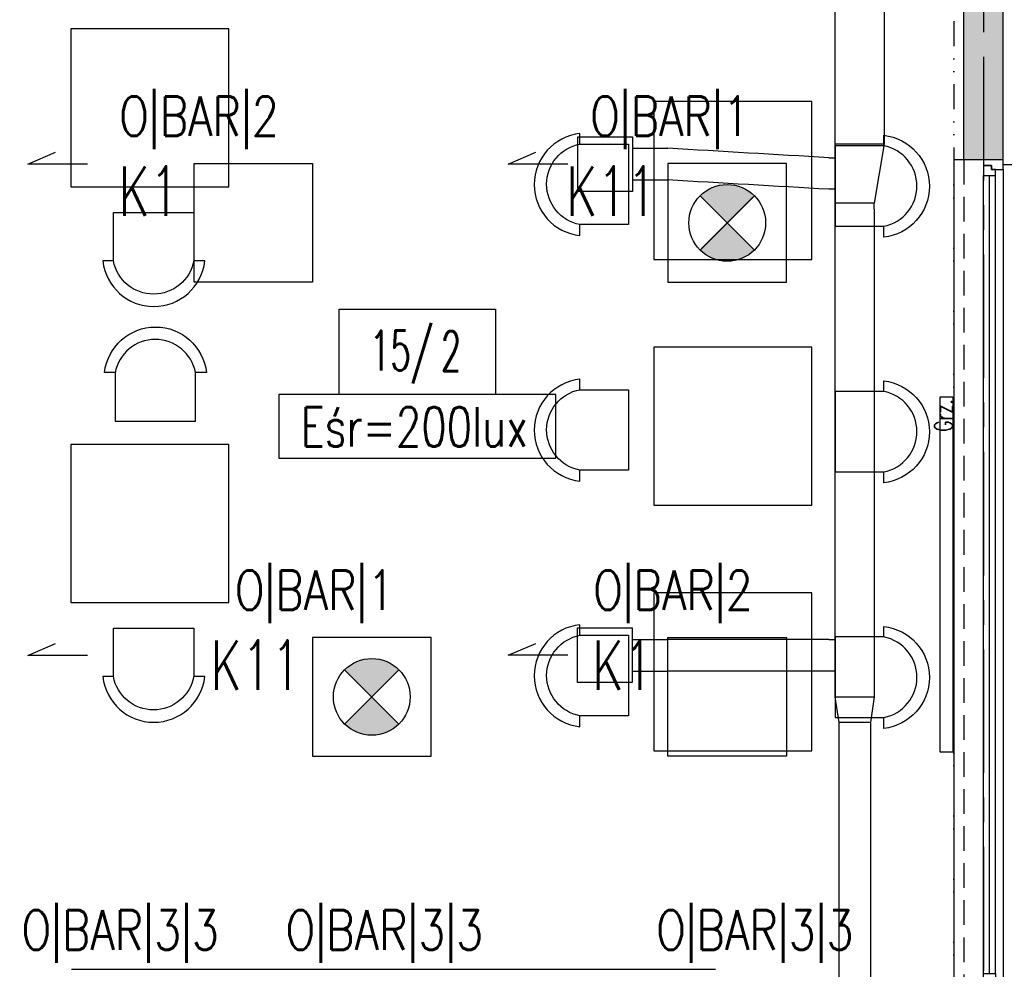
# Model space of a CAD drawing. Extents: x 41755 to 123924, y -112333 to 86187.
# Tile 230 of 256: x 101903 to 102401, y -6741 to -6260. Entities that reach past the tile are written whole.
import ezdxf
from ezdxf.enums import TextEntityAlignment as Align

# ---------------------------------------------------------------- set-up
doc = ezdxf.new("R2010")
doc.units = 0
doc.header["$LTSCALE"] = 50
for name, pattern in [('CENTER', [2, 1.25, -0.25, 0.25, -0.25]), ('DASHED', [0.75, 0.5, -0.25]), ('DASHED2', [0.375, 0.25, -0.125]), ('DIVIDE', [31.75, 12.7, -6.35, 0, -6.35, 0, -6.35])]:
    doc.linetypes.add(name, pattern=pattern)
doc.layers.get('0').update_dxf_attribs({"color": 101, "linetype": 'CONTINUOUS'})
for name, color, linetype in [('E-90', 6, 'CONTINUOUS'), ('E35', 6, 'CONTINUOUS'), ('Ins-co', 2, 'CONTINUOUS'), ('Ins-went', 141, 'CONTINUOUS'), ('Okn---okna', 5, 'CONTINUOUS'), ('Opis-pom', 6, 'CONTINUOUS'), ('Opis_pom_ramka', 6, 'CONTINUOUS'), ('Os-osie glowne', 1, 'CENTER'), ('Sc-beton', 7, 'CONTINUOUS'), ('Sc-beton-hatch', 86, 'CONTINUOUS'), ('Sc-izolacja term-styropian', 151, 'STYROPIAN-KA'), ('Suf-widok', 8, 'CONTINUOUS'), ('Wyp-meble', 155, 'CONTINUOUS')]:
    doc.layers.add(name, color=color, linetype=linetype)
doc.styles.add('KA wymiar', font='romans.shx', dxfattribs={"width": 0.6})
doc.styles.add('ROMANS', font='romans', dxfattribs={"width": 0.85})
doc.linetypes.add('STYROPIAN-KA', pattern='A,0.0001,-0.1,[135,ltypeshp.shx,S=0.1,R=0,X=-0.1,Y=0],0,[135,ltypeshp.shx,S=0.1,R=180,X=0.1,Y=0],-0.1', length=0.2001)

# ---------------------------------------------------------------- blocks, each defined once
blk = doc.blocks.new('_kjfkjkjkjksgdsdf')
for p, q in [((-20, 0), (-25, 0)), ((-25, 0), (-25, -420)), ((30, 0), (33, 0)), ((33, 0), (33, -420)), ((-10, -412), (-10, -8)), ((-7, -412), (-7, -8)), ((-4, -412), (-4, -8)), ((0, -5), (0, -415)), ((-25, -420), (-20, -420)), ((33, -420), (30, -420))]:
    blk.add_line(p, q)
at = {"linetype": 'DASHED2'}
for p, q in [((-20, 0), (-20, -420)), ((30, 0), (30, -420))]:
    blk.add_line(p, q, dxfattribs=at)
for points in [[(0, -5), (0, 0), (-10, 0), (-10, -3), (-6, -3), (-6, -5)], [(-4, -8), (-4, -5), (-6, -5), (-6, -3), (-10, -3), (-10, -5), (-10, -8)], [(-4, -412), (-4, -415), (-6, -415), (-6, -417), (-10, -417), (-10, -415), (-10, -412)], [(0, -415), (0, -420), (-10, -420), (-10, -417), (-6, -417), (-6, -415)]]:
    blk.add_lwpolyline(points, close=True)
blk = doc.blocks.new('_opis_pom_metka')
at = {"layer": 'Opis_pom_ramka'}
blk.add_lwpolyline([(-33.13, 0), (32.87, 0), (32.87, -36), (-33.13, -36)], close=True, dxfattribs=at)
at = {"style": 'KA wymiar', "width": 0.6}
blk.add_attdef('KO/', text='', height=16.8, dxfattribs=at).set_placement((3.45, -25.87), align=Align.RIGHT)
blk.add_attdef('NR', (3.8, -26.16), '', height=16.8, dxfattribs=at)
blk = doc.blocks.new('_dkjhsjhkfgh')
at = {"layer": 'Ins-went', "ltscale": 2}
for p, q in [((2524.67, 4435), (2524.67, 4116)), ((2549.67, 4435), (2549.67, 4116)), ((2524.67, 4116), (2524.67, 4080)), ((2549.67, 4116), (2549.67, 4113)), ((2422.15, 4110.76), (2440.1, 4110.76)), ((2524.67, 4113), (2549.67, 4113)), ((2549.67, 4113), (2544.67, 4083)), ((2521.67, 4106), (2524.67, 4106)), ((2422.15, 4094.76), (2440.1, 4094.76)), ((2524.67, 4090), (2521.67, 4090)), ((2544.67, 4083), (2524.67, 4083)), ((2524.67, 4080), (2524.67, 3872)), ((2544.67, 4080), (2544.67, 4083)), ((2544.67, 4080), (2544.67, 3872)), ((2524.67, 3872.05), (2524.67, 3836.05)), ((2544.67, 3872.05), (2544.67, 3836.05)), ((2422.09, 3862.05), (2440.04, 3862.05)), ((2521.67, 3862.05), (2524.67, 3862.05)), ((2422.09, 3846.05), (2440.04, 3846.05)), ((2524.67, 3846.05), (2521.67, 3846.05)), ((2524.67, 3836.05), (2524.67, 3833.05)), ((2544.67, 3836.05), (2544.67, 3833.05)), ((2524.67, 3833.05), (2544.67, 3833.05)), ((2524.67, 3833.05), (2526.67, 3820.05)), ((2544.67, 3833.05), (2542.67, 3820.05)), ((2526.67, 3820.05), (2526.67, 3816.05)), ((2542.67, 3820.05), (2526.67, 3820.05)), ((2542.67, 3820.05), (2542.67, 3816.05)), ((2526.67, 3816.05), (2526.67, 3551.75)), ((2542.67, 3816.05), (2542.67, 3551.75))]:
    blk.add_line(p, q, dxfattribs=at)
for points in [[(2394.45, 4116.61), (2422.15, 4116.61), (2422.15, 4088.91), (2394.45, 4088.91)], [(2394.39, 3867.9), (2422.09, 3867.9), (2422.09, 3840.2), (2394.39, 3840.2)]]:
    blk.add_lwpolyline(points, close=True, dxfattribs=at)
for points in [[(2389.45, 4102.76), (2359.21, 4102.76), (2373.22, 4108.79)], [(2389.39, 3854.05), (2359.15, 3854.05), (2373.17, 3860.07)]]:
    blk.add_lwpolyline(points, dxfattribs=at)
for points in [[(2521.67, 4106), (2440.1, 4110.76)], [(2521.67, 4090), (2440.1, 4094.76)], [(2521.67, 3862.05), (2440.04, 3862.05)], [(2521.67, 3846.05), (2440.04, 3846.05)]]:
    blk.add_spline(points, degree=3, dxfattribs=at)
blk = doc.blocks.new('A$C5DF87A14')
at = {"layer": 'Wyp-meble'}
for points in [[(2147.78, 4181.22), (2147.78, 4101.22), (2227.78, 4101.22), (2227.78, 4181.22)], [(2523, 4144.41), (2443, 4144.41), (2443, 4064.41), (2523, 4064.41)], [(2523, 4020.05), (2443, 4020.05), (2443, 3940.05), (2523, 3940.05)], [(2147.78, 3970.72), (2147.78, 3890.72), (2227.78, 3890.72), (2227.78, 3970.72)], [(2523, 3895.69), (2443, 3895.69), (2443, 3815.69), (2523, 3815.69)]]:
    blk.add_lwpolyline(points, close=True, dxfattribs=at)
for points in [[(2405.52, 4122.98), (2405.52, 4128.23, 0.895014), (2405.52, 4076.6), (2405.52, 4082.16, -0.825539), (2405.56, 4122.91), (2430.12, 4122.91), (2430.12, 4082.16), (2405.52, 4082.16)], [(2559.46, 4122.11), (2559.46, 4127.36, -0.895014), (2559.46, 4075.74), (2559.46, 4081.29, 0.825539), (2559.42, 4122.04), (2534.86, 4122.04), (2534.86, 4081.29), (2559.46, 4081.29)], [(2169.2, 4063.74), (2163.95, 4063.74, 0.895014), (2215.58, 4063.74), (2210.03, 4063.74, -0.825539), (2169.27, 4063.77), (2169.27, 4088.33), (2210.03, 4088.33), (2210.03, 4063.74)], [(2170.07, 4007.18), (2164.82, 4007.18, -0.895014), (2216.44, 4007.18), (2210.89, 4007.18, 0.825539), (2170.14, 4007.14), (2170.14, 3982.58), (2210.89, 3982.58), (2210.89, 4007.18)], [(2405.52, 3998.62), (2405.52, 4003.87, 0.895014), (2405.52, 3952.24), (2405.52, 3957.8, -0.825539), (2405.56, 3998.55), (2430.12, 3998.55), (2430.12, 3957.8), (2405.52, 3957.8)], [(2559.46, 3997.75), (2559.46, 4003.01, -0.895014), (2559.46, 3951.38), (2559.46, 3956.93, 0.825539), (2559.42, 3997.68), (2534.86, 3997.68), (2534.86, 3956.93), (2559.46, 3956.93)], [(2169.2, 3853.24), (2163.95, 3853.24, 0.895014), (2215.58, 3853.24), (2210.03, 3853.24, -0.825539), (2169.27, 3853.28), (2169.27, 3877.84), (2210.03, 3877.84), (2210.03, 3853.24)], [(2405.52, 3874.26), (2405.52, 3879.51, 0.895014), (2405.52, 3827.89), (2405.52, 3833.44, -0.825539), (2405.56, 3874.19), (2430.12, 3874.19), (2430.12, 3833.44), (2405.52, 3833.44)], [(2559.46, 3873.4), (2559.46, 3878.65, -0.895014), (2559.46, 3827.02), (2559.46, 3832.57, 0.825539), (2559.42, 3873.33), (2534.86, 3873.33), (2534.86, 3832.57), (2559.46, 3832.57)]]:
    blk.add_lwpolyline(points, format="xyb", dxfattribs=at)

msp = doc.modelspace()

# ---------------------------------------------------------------- hatches: boundary and pattern name
at = {"layer": 'E35'}
h = msp.add_hatch(color=256, dxfattribs=at)
edge = h.paths.add_edge_path()
edge.add_line((102261.129, -6362.641), (102274.875, -6348.895))
edge.add_ellipse((102261.129, -6362.641), major_axis=(13.746, 13.746), ratio=1, start_angle=360, end_angle=450)
edge.add_line((102247.383, -6348.895), (102261.129, -6362.641))
edge = h.paths.add_edge_path()
edge.add_line((102274.875, -6376.388), (102261.129, -6362.641))
edge.add_line((102261.129, -6362.641), (102247.383, -6376.388))
edge.add_ellipse((102261.129, -6362.641), major_axis=(-13.746, 13.746), ratio=1, start_angle=90, end_angle=180)
h = msp.add_hatch(color=256, dxfattribs=at)
edge = h.paths.add_edge_path()
edge.add_line((102081.129, -6602.641), (102094.875, -6588.895))
edge.add_ellipse((102081.129, -6602.641), major_axis=(13.746, 13.746), ratio=1, start_angle=360, end_angle=450)
edge.add_line((102067.383, -6588.895), (102081.129, -6602.641))
edge = h.paths.add_edge_path()
edge.add_line((102094.875, -6616.388), (102081.129, -6602.641))
edge.add_line((102081.129, -6602.641), (102067.383, -6616.388))
edge.add_ellipse((102081.129, -6602.641), major_axis=(-13.746, 13.746), ratio=1, start_angle=90, end_angle=180)
at = {"layer": 'Sc-beton-hatch'}
h = msp.add_hatch(dxfattribs=at)
h.set_pattern_fill('ANSI33', color=256, style=0)
h.set_pattern_definition([(45, (48983.4185, 565.478), (-4.49012806, 4.49012806), []), (45, (48987.9087, 565.478), (-4.49012806, 4.49012806), [3.175, -1.5875])])
h.paths.add_polyline_path([(102400.966, -5400.641), (102380.966, -5400.641), (102380.966, -5500.641), (102330.966, -5500.641), (102330.966, -5520.641), (102380.966, -5520.641), (102380.966, -5973.641), (102400.966, -5973.641)])
h.paths.add_polyline_path([(101710.966, -5330.585), (101710.966, -5560.641), (101730.966, -5560.641), (101730.966, -5520.641), (101770.966, -5520.641), (101770.966, -5500.641), (101730.966, -5500.641), (101730.966, -5327.797, 0.0068353), (101990.084, -5287.78), (101987.07, -5268.006, -0.0084051), (101668.963, -5316.121), (101671.621, -5335.944, 0.0010351)])
h.paths.add_polyline_path([(101738.466, -5895.641), (101703.466, -5895.641), (101703.466, -5930.641), (101738.466, -5930.641)])
h.paths.add_polyline_path([(101695.966, -6277.641), (101730.966, -6277.641), (101730.966, -6242.641), (101695.966, -6242.641)])
h.paths.add_polyline_path([(102400.966, -6108.641), (102380.966, -6108.641), (102380.966, -6330.641), (102400.966, -6330.641)])
h.paths.add_polyline_path([(100985.966, -5895.641), (100950.966, -5895.641), (100950.966, -5930.641), (100985.966, -5930.641)], flags=17)
h.paths.add_polyline_path([(100765.966, -5910.641), (100765.966, -5413.927, 0.0063955), (101010.966, -5401.354), (101009.686, -5381.395, -0.0079596), (100705.366, -5396.058), (100706.01, -5416.048, 0.0010422), (100745.966, -5414.677), (100745.966, -6082.641), (100765.966, -6082.641), (100765.966, -5930.641), (100798.966, -5930.641), (100798.966, -5930.637), (100798.966, -5910.641)])
h.paths.add_polyline_path([(100310.966, -6262.641), (100410.966, -6262.641), (100410.966, -6460.641), (100430.966, -6460.641), (100430.966, -6262.641), (100765.966, -6262.641), (100765.966, -6237.641), (100745.966, -6237.641), (100745.966, -6242.641), (100330.966, -6242.641), (100330.966, -5420.801, 0.0010428), (100370.966, -5420.993), (100371.02, -5400.99, -0.0015651), (100310.966, -5400.641)])
h.paths.add_polyline_path([(100970.966, -6242.641), (100950.966, -6242.641), (100950.966, -6900.641), (100927.966, -6900.641), (100927.966, -6920.641), (100950.966, -6920.641), (100950.966, -7503.141), (100970.966, -7503.141), (100970.966, -6920.641), (101261.966, -6920.641), (101261.966, -7235.641), (101281.966, -7235.641), (101334.966, -7235.641), (101334.966, -7215.641), (101281.966, -7215.641), (101281.966, -6900.641), (100970.966, -6900.641)])
h.paths.add_polyline_path([(100410.966, -6710.641), (100430.966, -6710.641), (100430.966, -6610.641), (100410.966, -6610.641)])
h.paths.add_polyline_path([(100410.966, -6960.641), (100430.966, -6960.641), (100430.966, -6920.641), (100470.966, -6920.641), (100470.966, -6900.641), (100430.966, -6900.641), (100430.966, -6860.641), (100410.966, -6860.641)])
h.paths.add_polyline_path([(100790.966, -6920.641), (100790.966, -6900.641), (100725.966, -6900.641), (100725.966, -6920.641)])
h.paths.add_polyline_path([(101334.966, -6920.641), (101334.966, -6900.641), (101281.966, -6900.641), (101281.966, -6920.641)], flags=17)
h.paths.add_polyline_path([(101556.966, -6920.641), (101556.966, -6900.641), (101468.966, -6900.641), (101468.966, -6920.641)])
h.paths.add_polyline_path([(101710.966, -6900.641), (101690.966, -6900.641), (101690.966, -6920.641), (101710.966, -6920.641)])
h.paths.add_polyline_path([(101730.966, -6900.641), (101710.966, -6900.641), (101710.966, -6920.641), (101710.966, -7215.641), (101690.966, -7215.641), (101690.966, -7235.641), (101730.966, -7235.641)])
h.paths.add_polyline_path([(101488.966, -7215.641), (101468.966, -7215.641), (101468.966, -7235.641), (101556.966, -7235.641), (101556.966, -7215.641), (101503.966, -7215.641), (101503.966, -6920.641), (101488.966, -6920.641)])
h.paths.add_polyline_path([(102400.966, -6750.641), (102380.966, -6750.641), (102380.966, -7100.641), (102400.966, -7100.641)])
h.paths.add_polyline_path([(102400.966, -7200.641), (102380.966, -7200.641), (102380.966, -7465.641), (102400.966, -7465.641)])
h.paths.add_polyline_path([(102380.966, -7650.641), (102332.966, -7650.641), (102332.966, -7670.641), (102380.966, -7670.641), (102380.966, -8275.641), (102400.966, -8275.641), (102400.966, -7615.641), (102380.966, -7615.641)])
h.paths.add_polyline_path([(102133.966, -7650.641), (102133.966, -7670.641), (102227.966, -7670.641), (102227.966, -7650.641)])
h.paths.add_polyline_path([(101905.966, -7650.641), (101905.966, -7670.641), (102008.966, -7670.641), (102008.966, -7650.641)])
h.paths.add_polyline_path([(101710.966, -7670.641), (101710.966, -8400.641), (101685.966, -8400.641), (101685.966, -8420.641), (101730.966, -8420.641), (101730.966, -7670.641), (101770.966, -7670.641), (101770.966, -7650.641), (101227.466, -7650.641), (101227.466, -7670.641)])
h.paths.add_polyline_path([(100950.966, -7650.641), (100430.966, -7650.641), (100430.966, -7590.641), (100410.966, -7590.641), (100410.966, -7670.641), (100745.966, -7670.641), (101092.466, -7670.641), (101092.466, -7650.641), (100970.966, -7650.641), (100970.966, -7603.141), (100950.966, -7603.141)])
h.paths.add_polyline_path([(100410.966, -7440.641), (100430.966, -7440.641), (100430.966, -7397.641), (100410.966, -7397.641)])
h.paths.add_polyline_path([(100430.966, -7110.641), (100410.966, -7110.641), (100410.966, -7307.641), (100430.966, -7307.641)])
h.paths.add_polyline_path([(100745.966, -8420.641), (100765.966, -8420.641), (100765.966, -8400.641), (100410.966, -8400.641), (100410.966, -8420.641)])
h.paths.add_polyline_path([(100765.966, -8420.641), (100785.966, -8420.641), (100785.966, -8400.641), (100765.966, -8400.641)])
h.paths.add_polyline_path([(100785.966, -8400.641), (100785.966, -8420.641), (101097.466, -8420.641), (101097.466, -8400.641)])
h.paths.add_polyline_path([(101322.966, -8420.641), (101322.966, -8400.641), (101227.466, -8400.641), (101227.466, -8420.641)], flags=17)
h.paths.add_polyline_path([(101432.966, -8400.641), (101432.966, -8420.641), (101575.966, -8420.641), (101575.966, -8400.641)])
h.paths.add_polyline_path([(101950.966, -8400.641), (101950.966, -8420.641), (102028.966, -8420.641), (102028.966, -8400.641)])
h.paths.add_polyline_path([(102138.966, -8400.641), (102138.966, -8420.641), (102380.966, -8420.641), (102380.966, -8445.641), (102400.966, -8445.641), (102400.966, -8375.641), (102380.966, -8375.641), (102380.966, -8400.641)])
h.paths.add_polyline_path([(102380.966, -8568.641), (102345.966, -8568.641), (102345.966, -8875.141), (102365.966, -8875.141), (102365.966, -8588.641), (102400.966, -8588.641), (102400.966, -8545.641), (102380.966, -8545.641)])
h.paths.add_polyline_path([(102365.966, -8995.141), (102345.966, -8995.141), (102345.966, -9050.641), (101950.966, -9050.641), (101950.966, -9075.641), (102345.966, -9075.641), (102345.966, -9105.641), (102365.966, -9105.641), (102365.966, -9075.641)])
h.paths.add_polyline_path([(102400.966, -9290.641), (102365.966, -9290.641), (102365.966, -9255.641), (102345.966, -9255.641), (102345.966, -9310.641), (102380.966, -9310.641), (102380.966, -9718.141), (102380.966, -9900.641), (101730.966, -9900.641), (101730.966, -9855.641), (101710.966, -9855.641), (101710.966, -9920.641), (102380.966, -9920.641), (102380.966, -10349.912), (102380.966, -10410.641), (102400.966, -10410.641), (102400.966, -10010.641), (102400.966, -9838.141)])
h.paths.add_polyline_path([(101730.966, -9529.641), (101710.966, -9529.641), (101710.966, -9725.641), (101730.966, -9725.641)], flags=17)
h.paths.add_polyline_path([(101710.966, -9419.641), (101730.966, -9419.641), (101730.966, -8640.641), (101710.966, -8640.641), (101710.966, -9050.641), (101414.966, -9050.641), (101414.966, -9075.641), (101710.966, -9075.641)])
h.paths.add_polyline_path([(101263.966, -9050.641), (101263.966, -9075.641), (101304.966, -9075.641), (101304.966, -9050.641)])
h.paths.add_polyline_path([(101041.966, -9075.641), (101041.966, -9050.641), (100925.966, -9050.641), (100925.966, -9075.641)])
h.paths.add_polyline_path([(100825.966, -9075.641), (100825.966, -9050.641), (100530.966, -9050.641), (100530.966, -9035.641), (100510.966, -9035.641), (100510.966, -9050.641), (100270.966, -9050.641), (100270.966, -9075.641), (100510.966, -9075.641), (100510.966, -9471.141), (100530.966, -9471.141), (100530.966, -9075.641)])
h.paths.add_polyline_path([(100530.966, -8906.641), (100510.966, -8906.641), (100510.966, -8938.641), (100530.966, -8938.641)])
h.paths.add_polyline_path([(100220.966, -9075.641), (100220.966, -9050.641), (100170.966, -9050.641), (100170.966, -9075.641)])
h.paths.add_polyline_path([(100120.966, -9075.641), (100120.966, -9050.641), (100070.966, -9050.641), (100070.966, -9075.641)])
h.paths.add_polyline_path([(100020.966, -9075.641), (100020.966, -9050.641), (99970.966, -9050.641), (99970.966, -9075.641)])
h.paths.add_polyline_path([(99920.966, -9075.641), (99920.966, -9050.641), (99880.966, -9050.641), (99880.966, -9957.641), (99980.966, -9957.641), (99980.966, -9972.641), (100000.966, -9972.641), (100000.966, -9937.641), (99900.966, -9937.641), (99900.966, -9075.641)])
h.paths.add_polyline_path([(101041.966, -9396.641), (101041.966, -9378.641), (100927.966, -9378.641), (100927.966, -9396.641)])
h.paths.add_polyline_path([(100510.966, -9725.641), (100530.966, -9725.641), (100530.966, -9571.141), (100510.966, -9571.141)])
h.paths.add_polyline_path([(100000.966, -10090.641), (100000.966, -10072.641), (99980.966, -10072.641), (99980.966, -10090.641), (99780.966, -10090.641), (99780.966, -10445.641), (100510.966, -10445.641), (100510.966, -10485.641), (100530.966, -10485.641), (100530.966, -10445.641), (100580.966, -10445.641), (100580.966, -10425.641), (100530.966, -10425.641), (100530.966, -10270.641), (100510.966, -10270.641), (100510.966, -10425.641), (99800.966, -10425.641), (99800.966, -10110.641), (100510.966, -10110.641), (100510.966, -10120.641), (100530.966, -10120.641), (100530.966, -9855.641), (100510.966, -9855.641), (100510.966, -10090.641)])
h.paths.add_polyline_path([(100970.966, -9920.641), (101087.466, -9920.641), (101087.466, -9900.641), (100750.966, -9900.641), (100750.966, -9920.641), (100950.966, -9920.641), (100950.966, -10425.641), (100730.966, -10425.641), (100730.966, -10445.641), (100790.966, -10445.641), (100790.966, -10485.641), (100810.966, -10485.641), (100810.966, -10445.641), (101070.966, -10445.641), (101070.966, -10425.641), (100970.966, -10425.641)])
h.paths.add_polyline_path([(101197.466, -9900.641), (101197.466, -9920.641), (101261.966, -9920.641), (101261.966, -10425.641), (101220.966, -10425.641), (101220.966, -10445.641), (101802.966, -10445.641), (101802.966, -10425.641), (101281.966, -10425.641), (101281.966, -9900.641)])
h.paths.add_polyline_path([(102365.966, -10445.641), (102365.966, -10425.641), (102320.966, -10425.641), (102320.966, -10445.641)])
h.paths.add_polyline_path([(102383.466, -10428.141), (102365.966, -10445.641), (102400.966, -10445.641)])
h.paths.add_polyline_path([(102365.966, -10410.641), (102365.966, -10445.641), (102383.466, -10428.141)])
h.paths.add_polyline_path([(102365.966, -10410.641), (102383.466, -10428.141), (102400.966, -10410.641)])
h.paths.add_polyline_path([(102400.966, -10410.641), (102383.466, -10428.141), (102400.966, -10445.641)])

# ---------------------------------------------------------------- linework, layer by layer
at = {"layer": 'E35'}
for p, q in [((102247.383, -6348.895), (102274.875, -6376.388)), ((102247.383, -6376.388), (102274.875, -6348.895)), ((102067.383, -6588.895), (102094.875, -6616.388)), ((102067.383, -6616.388), (102094.875, -6588.895))]:
    msp.add_line(p, q, dxfattribs=at)
at = {"layer": 'E35', "linetype": 'Continuous', "ltscale": 0.3}
for p, q in [((102248.169, -6375.601), (102274.089, -6349.681)), ((102068.169, -6615.601), (102094.089, -6589.681))]:
    msp.add_line(p, q, dxfattribs=at)
for points in [[(102051.129, -6392.641), (101991.129, -6392.641), (101991.129, -6332.641), (102051.129, -6332.641)], [(102231.129, -6392.641), (102291.129, -6392.641), (102291.129, -6332.641), (102231.129, -6332.641)], [(102034.011, -6481.764), (102174.344, -6481.764), (102174.344, -6449.485), (102034.011, -6449.485)], [(102051.129, -6632.641), (102111.129, -6632.641), (102111.129, -6572.641), (102051.129, -6572.641)], [(102291.129, -6632.641), (102231.129, -6632.641), (102231.129, -6572.641), (102291.129, -6572.641)]]:
    msp.add_lwpolyline(points, close=True, dxfattribs=at)
at = {"layer": 'E35'}
for centre in [(102261.129, -6362.641), (102081.129, -6602.641)]:
    msp.add_circle(centre, 19.44, dxfattribs=at)
at = {"layer": 'Ins-co'}
msp.add_lwpolyline([(102369.008, -6450.641), (102375.408, -6450.641), (102375.408, -6630.641), (102369.008, -6630.641)], close=True, dxfattribs=at)
at = {"layer": 'Ins-went', "linetype": 'DASHED', "ltscale": 2}
for points in [[(101937.116, -6332.893), (101906.879, -6332.893), (101920.892, -6326.87)], [(101937.116, -6581.609), (101906.879, -6581.609), (101920.892, -6575.586)]]:
    msp.add_lwpolyline(points, dxfattribs=at)
at = {"layer": 'Os-osie glowne'}
msp.add_lwpolyline([(102390.966, -4978.641), (102390.966, -10955.641)], dxfattribs=at)
at = {"layer": 'Sc-beton'}
for points in [[(102380.966, -6330.641), (102380.966, -6108.641)], [(102400.966, -6330.641), (102400.966, -6108.641)], [(102400.966, -6330.641), (102380.966, -6330.641)]]:
    msp.add_lwpolyline(points, dxfattribs=at)
at = {"layer": 'Sc-izolacja term-styropian', "linetype": 'ByBlock'}
msp.add_lwpolyline([(102400.966, -6333.141), (102415.966, -6333.141)], dxfattribs=at)
at = {"layer": 'Suf-widok', "linetype": 'DIVIDE', "ltscale": 0.02}
msp.add_lwpolyline([(101253.966, -6895.641), (101253.966, -6755.641), (101715.966, -6755.641), (101715.966, -6282.641), (101735.966, -6282.641), (101735.966, -5935.641), (101743.466, -5935.641), (101743.466, -5890.641), (101735.966, -5890.641), (101735.966, -5525.641), (102375.966, -5525.641), (102375.966, -7013.641), (101973.966, -7013.641), (101973.966, -6895.641)], close=True, dxfattribs=at)
at = {"layer": 'Wyp-meble', "ltscale": 0.3}
msp.add_lwpolyline([(101928.995, -6740.577), (102255.134, -6740.577)], dxfattribs=at)

# ---------------------------------------------------------------- block references
for name, p in [('A$C5DF87A14', (99780.966, -10445.641)), ('_dkjhsjhkfgh', (99790.966, -10435.641))]:
    msp.add_blockref(name, p)
at = {"layer": 'Okn---okna'}
msp.add_blockref('_kjfkjkjkjksgdsdf', (102400.966, -6330.641), dxfattribs=at)
at = {"layer": 'Opis-pom'}
ref = msp.add_blockref('_opis_pom_metka', (102104.331, -6406.285), dxfattribs=dict(at, xscale=1.2, yscale=1.2, zscale=1.2))
ref.add_attrib('KO/', '15/', dxfattribs={"layer": '0', "height": 20.16, "style": 'KA wymiar', "width": 0.6}).set_placement((102112.261, -6437.327), align=Align.RIGHT)
ref.add_attrib('NR', '2', (102116.119, -6437.683), dxfattribs={"layer": '0', "height": 20.16, "style": 'KA wymiar', "width": 0.6})

# ---------------------------------------------------------------- texts
at = {"layer": 'E-90', "style": 'ROMANS'}
for s, rotation, width, p in [('O|BAR|2', 0, 0.8, (101993.596, -6310.001)), ('O|BAR|1', 0, 0.8, (102232.132, -6310.001)), ('Eśr=200lux', 360, 0.75, (102102.667, -6465.917)), ('O|BAR|1', 0, 0.8, (102052.132, -6550.001)), ('O|BAR|2', 0, 0.8, (102233.596, -6550.001)), ('O|BAR|3|3', 0, 0.8, (101953.689, -6722.094)), ('O|BAR|3|3', 0, 0.8, (102087.53, -6722.094)), ('O|BAR|3|3', 0, 0.8, (102275.092, -6722.094))]:
    msp.add_text(s, height=20, rotation=rotation, dxfattribs=dict(at, width=width)).set_placement(p, align=Align.MIDDLE)
at = {"layer": 'E35', "style": 'ROMANS', "width": 0.7}
for s, p in [('K1', (101968.204, -6346.528)), ('K11', (102202.442, -6346.528)), ('K11', (102022.298, -6586.528)), ('K1', (102208.204, -6586.528))]:
    msp.add_text(s, height=25, rotation=360, dxfattribs=at).set_placement(p, align=Align.MIDDLE)
at = {"layer": 'Ins-co', "style": 'ROMANS', "width": 0.7}
msp.add_text('Grz.', height=9, rotation=90, dxfattribs=at).set_placement((102375.163, -6468.416))

doc.saveas('drawing.dxf')
